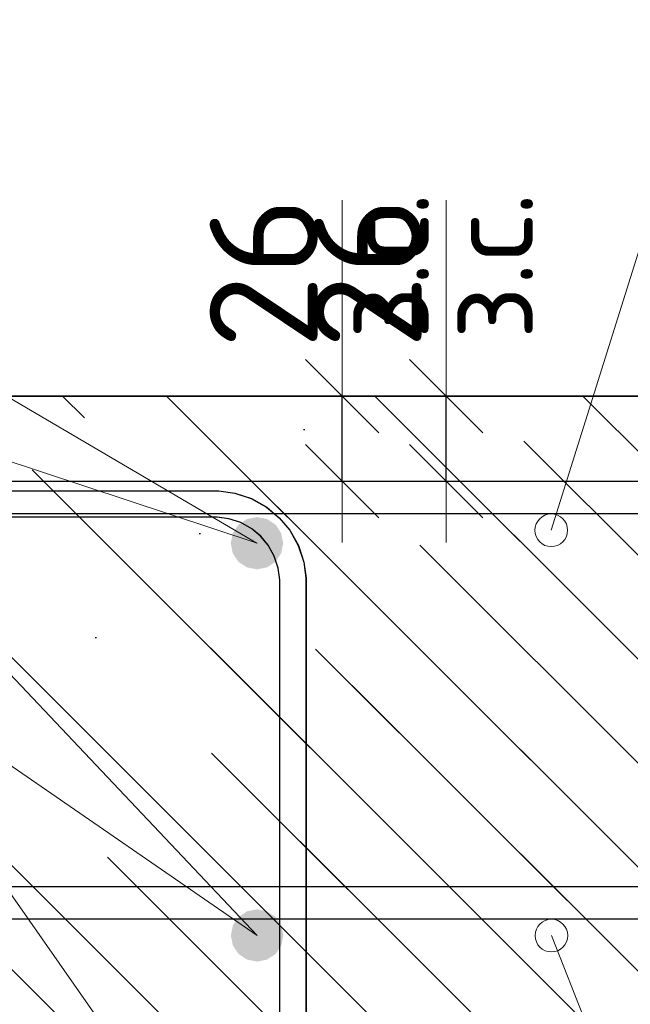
# Model space of a CAD drawing. Header units: metres. Extents: x -38 to 99, y -15 to 21.
# Tile 56 of 88: x 72.413 to 72.599, y 6.492 to 6.793. Entities that reach past the tile are written whole.
import ezdxf

# ---------------------------------------------------------------- set-up
doc = ezdxf.new("R2010")
doc.units = ezdxf.units.M
doc.header["$PDMODE"] = 65
for name, color, linetype, lineweight in [('XR$3$Арм. стержнями верхней зоны', 180, 'Continuous', 35), ('XR$3$Арм. стержнями нижней зоны', 180, 'Continuous', 35), ('XR$3$Арм.стержн. Арматура края', 96, 'Continuous', 35), ('XR$3$Арм.стержн. Хомут', 240, 'Continuous', 35), ('XR$3$Арм.стержн.горизонт. 1', 180, 'Continuous', 35), ('XR$3$Размерная линия_ общее', 7, 'Continuous', 13), ('XR$5$Арм. стержнями верхней зоны', 180, 'Continuous', 35), ('XR$5$Арм. стержнями нижней зоны', 180, 'Continuous', 35), ('XR$5$Арм.стержн. Арматура края', 96, 'Continuous', 35), ('XR$5$Арм.стержн. Хомут', 240, 'Continuous', 35), ('XR$5$Арм.стержн.горизонт. 1', 180, 'Continuous', 35), ('XR$5$Размерная линия_ общее', 7, 'Continuous', 13)]:
    doc.layers.add(name, color=color, linetype=linetype, lineweight=lineweight)
doc.styles.add('ISOCPEUR', font='txt')
doc.dimstyles.new('DIMSTYLE_11', dxfattribs={"dimtxt": 0.033, "dimasz": 0.0375, "dimexe": 0, "dimexo": 0, "dimgap": 0.0165, "dimtad": 2, "dimdec": 0, "dimlfac": 1000, "dimrnd": 1, "dimzin": 12, "dimdsep": 46, "dimtxsty": 'ISOCPEUR', "dimblk1": 'ALL_ML_STRICH', "dimblk2": 'ALL_ML_STRICH', "dimsah": 1, "dimcen": 0, "dimclrd": 7, "dimclre": 256, "dimclrt": 7, "dimadec": 0, "dimazin": 0, "dimtfac": 1, "dimtdec": 0, "dimtix": 1, "dimtmove": 2, "dimatfit": 3, "dimfxl": 0, "dimtvp": 1.2, "dimtzin": 0, "dimlwd": 0, "dimlwe": -3, "dimarcsym": 0})
pattern_1 = [(135, (0, 0), (-0.031819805, -0.031819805), [0.4, -0.05, 0, -0.05]), (135, (-0.01591, -0.01591), (-0.031819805, -0.031819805), [0.8, -0.1, 0.1, -0.1])]

# ---------------------------------------------------------------- blocks, each defined once
blk = doc.blocks.new('ALL_ML_STRICH')
at = {"color": 0, "linetype": 'ByBlock', "lineweight": -2}
for p, q in [((0, -0.5), (0, 0.5)), ((-0.3, -0.3), (0.3, 0.3)), ((-1, 0), (0.5, 0))]:
    blk.add_line(p, q, dxfattribs=at)
blk = doc.blocks.new('*D143')
at = {"layer": 'DEFPOINTS', "color": 7, "linetype": 'Continuous', "lineweight": 13, "transparency": 33554687}
for p in [(72.50314, 6.67826), (72.50314, 6.65226), (72.54312, 6.65226)]:
    blk.add_point(p, dxfattribs=at)
at = {"layer": 'XR$3$Размерная линия_ общее', "color": 253, "linetype": 'Continuous', "lineweight": -2, "true_color": 0xa0a0a0, "transparency": 33554687}
for p, q in [((72.52314, 6.67826), (72.54312, 6.67826)), ((72.52314, 6.65226), (72.54312, 6.65226))]:
    blk.add_line(p, q, dxfattribs=at)
at = {"layer": 'XR$3$Размерная линия_ общее', "color": 7, "linetype": 'Continuous', "lineweight": -2, "transparency": 33554687}
blk.add_line((72.54312, 6.65226), (72.54312, 6.67826), dxfattribs=at)
at = {"layer": 'XR$3$Размерная линия_ общее', "color": 7, "linetype": 'Continuous', "lineweight": 13, "transparency": 33554687, "xscale": 0.0375, "yscale": 0.0375, "zscale": 0.0375}
for p, rotation in [((72.54312, 6.67826), 90), ((72.54312, 6.65226), 270)]:
    blk.add_blockref('ALL_ML_STRICH', p, dxfattribs=dict(at, rotation=rotation))
at = {"layer": 'XR$3$Размерная линия_ общее', "color": 7, "linetype": 'Continuous', "lineweight": 13, "transparency": 33554687, "insert": (72.54266, 6.69562), "char_height": 0.027, "width": 0.00135, "attachment_point": 1, "rotation": 90, "line_spacing_factor": 0.60241, "style": 'ISOCPEUR'}
blk.add_mtext('з.с.', dxfattribs=at)
at = {"layer": 'XR$3$Размерная линия_ общее', "color": 7, "linetype": 'Continuous', "lineweight": 13, "transparency": 33554687, "insert": (72.51912, 6.71598), "char_height": 0.033, "width": 0.066, "attachment_point": 5, "rotation": 90, "style": 'ISOCPEUR'}
blk.add_mtext('\\A1;{26}', dxfattribs=at)
blk = doc.blocks.new('*D411')
at = {"layer": 'DEFPOINTS', "color": 7, "linetype": 'Continuous', "lineweight": 13, "transparency": 33554687}
for p in [(72.47134, 6.67826), (72.47134, 6.65226), (72.51133, 6.65226)]:
    blk.add_point(p, dxfattribs=at)
at = {"layer": 'XR$5$Размерная линия_ общее', "color": 253, "linetype": 'Continuous', "lineweight": -2, "true_color": 0xa0a0a0, "transparency": 33554687}
for p, q in [((72.49134, 6.67826), (72.51133, 6.67826)), ((72.49134, 6.65226), (72.51133, 6.65226))]:
    blk.add_line(p, q, dxfattribs=at)
at = {"layer": 'XR$5$Размерная линия_ общее', "color": 7, "linetype": 'Continuous', "lineweight": -2, "transparency": 33554687}
blk.add_line((72.51133, 6.65226), (72.51133, 6.67826), dxfattribs=at)
at = {"layer": 'XR$5$Размерная линия_ общее', "color": 7, "linetype": 'Continuous', "lineweight": 13, "transparency": 33554687, "xscale": 0.0375, "yscale": 0.0375, "zscale": 0.0375}
for p, rotation in [((72.51133, 6.67826), 90), ((72.51133, 6.65226), 270)]:
    blk.add_blockref('ALL_ML_STRICH', p, dxfattribs=dict(at, rotation=rotation))
at = {"layer": 'XR$5$Размерная линия_ общее', "color": 7, "linetype": 'Continuous', "lineweight": 13, "transparency": 33554687, "insert": (72.51086, 6.69562), "char_height": 0.027, "width": 0.00135, "attachment_point": 1, "rotation": 90, "line_spacing_factor": 0.60241, "style": 'ISOCPEUR'}
blk.add_mtext('з.с.', dxfattribs=at)
at = {"layer": 'XR$5$Размерная линия_ общее', "color": 7, "linetype": 'Continuous', "lineweight": 13, "transparency": 33554687, "insert": (72.48733, 6.71598), "char_height": 0.033, "width": 0.066, "attachment_point": 5, "rotation": 90, "style": 'ISOCPEUR'}
blk.add_mtext('\\A1;{26}', dxfattribs=at)

msp = doc.modelspace()

# ---------------------------------------------------------------- hatches: boundary and pattern name
at = {"linetype": 'Continuous', "lineweight": 25, "transparency": 33554687}
h = msp.add_hatch(dxfattribs=at)
h.set_pattern_fill('__________540', scale=0.015, style=0, pattern_type=2)
h.set_pattern_definition(pattern_1)
h.paths.add_polyline_path([(72.52526, 6.67826), (72.27526, 6.67826), (72.27526, 6.37826), (72.52526, 6.37826)], flags=0)
at = {"linetype": 'Continuous', "lineweight": 13, "transparency": 33554687}
h = msp.add_hatch(dxfattribs=at)
h.set_pattern_fill('__________540', scale=0.015, style=0, pattern_type=2)
h.set_pattern_definition(pattern_1)
h.paths.add_polyline_path([(72.27532, 6.67826), (72.27532, 6.47826), (72.65727, 6.47826), (72.65727, 6.67826)], flags=0)
at = {"linetype": 'Continuous', "lineweight": 25, "transparency": 33554687}
h = msp.add_hatch(dxfattribs=at)
h.set_pattern_fill('__________540', scale=0.015, style=0, pattern_type=2)
h.set_pattern_definition(pattern_1)
h.paths.add_polyline_path([(72.52526, 6.67826), (72.52526, 6.47826), (72.65723, 6.47826), (72.65723, 6.67826)], flags=0)
at = {"layer": 'XR$3$Арм.стержн.горизонт. 1', "linetype": 'Continuous', "lineweight": 50, "transparency": 33554687}
for points in [[(72.49326, 6.63326), (72.49266, 6.63632), (72.49092, 6.63892), (72.48833, 6.64065), (72.48526, 6.64126), (72.4822, 6.64065), (72.47961, 6.63892), (72.47787, 6.63632), (72.47726, 6.63326), (72.47787, 6.6302), (72.47961, 6.6276), (72.4822, 6.62587), (72.48526, 6.62526), (72.48833, 6.62587), (72.49092, 6.6276), (72.49266, 6.6302)], [(72.4933, 6.51326), (72.49269, 6.51632), (72.49096, 6.51892), (72.48836, 6.52065), (72.4853, 6.52126), (72.48224, 6.52065), (72.47965, 6.51892), (72.47791, 6.51632), (72.4773, 6.51326), (72.47791, 6.5102), (72.47965, 6.5076), (72.48224, 6.50587), (72.4853, 6.50526), (72.48836, 6.50587), (72.49096, 6.5076), (72.49269, 6.5102)]]:
    msp.add_hatch(color=7, dxfattribs=at).paths.add_polyline_path(points)
at = {"layer": 'XR$5$Арм.стержн.горизонт. 1', "linetype": 'Continuous', "lineweight": 50, "transparency": 33554687}
for points in [[(72.4933, 6.63326), (72.49269, 6.63632), (72.49096, 6.63892), (72.48836, 6.64065), (72.4853, 6.64126), (72.48224, 6.64065), (72.47965, 6.63892), (72.47791, 6.63632), (72.4773, 6.63326), (72.47791, 6.6302), (72.47965, 6.6276), (72.48224, 6.62587), (72.4853, 6.62526), (72.48836, 6.62587), (72.49096, 6.6276), (72.49269, 6.6302)], [(72.49334, 6.51326), (72.49273, 6.51632), (72.491, 6.51892), (72.4884, 6.52065), (72.48534, 6.52126), (72.48228, 6.52065), (72.47968, 6.51892), (72.47795, 6.51632), (72.47734, 6.51326), (72.47795, 6.5102), (72.47968, 6.5076), (72.48228, 6.50587), (72.48534, 6.50526), (72.4884, 6.50587), (72.491, 6.5076), (72.49273, 6.5102)]]:
    msp.add_hatch(color=7, dxfattribs=at).paths.add_polyline_path(points)

# ---------------------------------------------------------------- linework, layer by layer
at = {"color": 7, "linetype": 'Continuous', "lineweight": 13, "transparency": 33554687}
for p, q in [((72.57526, 6.63721), (72.62411, 6.79343)), ((72.51133, 6.67826), (72.51133, 6.73826)), ((72.54312, 6.67826), (72.54312, 6.73826)), ((72.5753, 6.51321), (72.63377, 6.36468))]:
    msp.add_line(p, q, dxfattribs=at)
at = {"color": 7, "linetype": 'Continuous', "lineweight": 35, "transparency": 33554687}
for p, q in [((72.52526, 6.67826), (72.27526, 6.67826)), ((72.65727, 6.67826), (72.27532, 6.67826)), ((72.65723, 6.67826), (72.52526, 6.67826))]:
    msp.add_line(p, q, dxfattribs=at)
at = {"color": 7, "linetype": 'Continuous', "lineweight": 13, "transparency": 33554687}
for centre in [(72.57526, 6.63721), (72.57526, 6.63721), (72.5753, 6.51321), (72.5753, 6.51321)]:
    msp.add_circle(centre, 0.005, dxfattribs=at)
at = {"layer": 'XR$3$Арм. стержнями верхней зоны', "color": 4, "linetype": 'Continuous', "lineweight": 25, "transparency": 33554687}
msp.add_lwpolyline([(72.30026, 6.65226), (72.66223, 6.65226), (72.66223, 6.64226), (72.30026, 6.64226), (72.30026, 6.65226)], dxfattribs=at)
at = {"layer": 'XR$3$Арм. стержнями нижней зоны', "color": 4, "linetype": 'Continuous', "lineweight": 25, "transparency": 33554687}
msp.add_lwpolyline([(72.30026, 6.52826), (72.66223, 6.52826), (72.66223, 6.51826), (72.30026, 6.51826), (72.30026, 6.52826)], dxfattribs=at)
at = {"layer": 'XR$3$Арм.стержн. Арматура края', "color": 4, "linetype": 'Continuous', "lineweight": 25, "transparency": 33554687}
for points in [[(72.66223, 6.51826), (72.33355, 6.51826), (72.32745, 6.51911), (72.3211, 6.5212), (72.31526, 6.52448), (72.31044, 6.5285), (72.30642, 6.53331), (72.30315, 6.53916), (72.30106, 6.54551), (72.30021, 6.55161), (72.30021, 6.61891), (72.30106, 6.62501), (72.30315, 6.63136), (72.30642, 6.63721), (72.31044, 6.64202), (72.31526, 6.64604), (72.3211, 6.64932), (72.32745, 6.65141), (72.33355, 6.65226), (72.66223, 6.65226)], [(72.66223, 6.64226), (72.33425, 6.64226), (72.32973, 6.64163), (72.32515, 6.64012), (72.32095, 6.63777), (72.31754, 6.63492), (72.31469, 6.63151), (72.31234, 6.62732), (72.31084, 6.62274), (72.31021, 6.61822), (72.31021, 6.5523), (72.31084, 6.54778), (72.31234, 6.5432), (72.31469, 6.53901), (72.31754, 6.5356), (72.32095, 6.53275), (72.32515, 6.5304), (72.32973, 6.52889), (72.33425, 6.52826), (72.66223, 6.52826)]]:
    msp.add_lwpolyline(points, dxfattribs=at)
at = {"layer": 'XR$3$Арм.стержн. Хомут', "color": 40, "linetype": 'Continuous', "lineweight": 25, "transparency": 33554687}
for points in [[(72.30023, 6.42994), (72.30023, 6.62258), (72.30091, 6.62746), (72.30258, 6.63254), (72.3052, 6.63722), (72.30842, 6.64107), (72.31227, 6.64429), (72.31694, 6.64691), (72.32202, 6.64858), (72.3269, 6.64926), (72.47359, 6.64926), (72.47847, 6.64858), (72.48355, 6.64691), (72.48822, 6.64429), (72.49207, 6.64107), (72.49529, 6.63722), (72.49791, 6.63254), (72.49959, 6.62746), (72.50026, 6.62258), (72.50026, 6.42994)], [(72.30023, 6.42994), (72.30023, 6.62258), (72.30091, 6.62746), (72.30258, 6.63254), (72.3052, 6.63722), (72.30842, 6.64107), (72.31227, 6.64429), (72.31694, 6.64691), (72.32202, 6.64858), (72.3269, 6.64926), (72.47359, 6.64926), (72.47847, 6.64858), (72.48355, 6.64691), (72.48822, 6.64429), (72.49207, 6.64107), (72.49529, 6.63722), (72.49791, 6.63254), (72.49959, 6.62746), (72.50026, 6.62258), (72.50026, 6.42994)], [(72.49226, 6.43049), (72.49226, 6.62203), (72.49176, 6.62564), (72.49055, 6.62931), (72.48868, 6.63266), (72.4864, 6.63539), (72.48367, 6.63767), (72.48031, 6.63955), (72.47665, 6.64076), (72.47303, 6.64126), (72.32746, 6.64126), (72.32384, 6.64076), (72.32018, 6.63955), (72.31682, 6.63767), (72.3141, 6.63539), (72.31182, 6.63266), (72.30994, 6.62931), (72.30873, 6.62564), (72.30823, 6.62203), (72.30823, 6.43049)], [(72.49226, 6.43049), (72.49226, 6.62203), (72.49176, 6.62564), (72.49055, 6.62931), (72.48868, 6.63266), (72.4864, 6.63539), (72.48367, 6.63767), (72.48031, 6.63955), (72.47665, 6.64076), (72.47303, 6.64126), (72.32746, 6.64126), (72.32384, 6.64076), (72.32018, 6.63955), (72.31682, 6.63767), (72.3141, 6.63539), (72.31182, 6.63266), (72.30994, 6.62931), (72.30873, 6.62564), (72.30823, 6.62203), (72.30823, 6.43049)]]:
    msp.add_lwpolyline(points, dxfattribs=at)
at = {"layer": 'XR$3$Арм.стержн.горизонт. 1', "color": 7, "linetype": 'Continuous', "lineweight": 13, "transparency": 33554687}
for q in [(72.4853, 6.41826), (72.4853, 6.51326), (72.48526, 6.63326)]:
    msp.add_line((72.23031, 6.78305), q, dxfattribs=at)
at = {"layer": 'XR$5$Арм. стержнями верхней зоны', "color": 4, "linetype": 'Continuous', "lineweight": 25, "transparency": 33554687}
msp.add_lwpolyline([(72.3003, 6.65226), (72.66227, 6.65226), (72.66227, 6.64226), (72.3003, 6.64226), (72.3003, 6.65226)], dxfattribs=at)
at = {"layer": 'XR$5$Арм. стержнями нижней зоны', "color": 4, "linetype": 'Continuous', "lineweight": 25, "transparency": 33554687}
msp.add_lwpolyline([(72.3003, 6.52826), (72.66227, 6.52826), (72.66227, 6.51826), (72.3003, 6.51826), (72.3003, 6.52826)], dxfattribs=at)
at = {"layer": 'XR$5$Арм.стержн. Арматура края', "color": 4, "linetype": 'Continuous', "lineweight": 25, "transparency": 33554687}
for points in [[(72.66227, 6.51826), (72.32887, 6.51826), (72.32365, 6.51899), (72.31821, 6.52078), (72.3132, 6.52358), (72.30907, 6.52703), (72.30563, 6.53116), (72.30282, 6.53617), (72.30103, 6.54161), (72.3003, 6.54682), (72.3003, 6.6237), (72.30103, 6.62891), (72.30282, 6.63435), (72.30563, 6.63936), (72.30907, 6.64349), (72.3132, 6.64694), (72.31821, 6.64974), (72.32365, 6.65153), (72.32887, 6.65226), (72.66227, 6.65226)], [(72.66227, 6.64226), (72.32956, 6.64226), (72.32592, 6.64175), (72.32226, 6.64054), (72.3189, 6.63866), (72.31617, 6.63639), (72.3139, 6.63366), (72.31202, 6.6303), (72.31081, 6.62664), (72.3103, 6.623), (72.3103, 6.54752), (72.31081, 6.54388), (72.31202, 6.54021), (72.3139, 6.53686), (72.31617, 6.53413), (72.3189, 6.53185), (72.32226, 6.52997), (72.32592, 6.52877), (72.32956, 6.52826), (72.66227, 6.52826)]]:
    msp.add_lwpolyline(points, dxfattribs=at)
at = {"layer": 'XR$5$Арм.стержн. Хомут', "color": 40, "linetype": 'Continuous', "lineweight": 25, "transparency": 33554687}
for points in [[(72.30026, 6.42994), (72.30026, 6.62258), (72.30094, 6.62746), (72.30262, 6.63254), (72.30524, 6.63722), (72.30845, 6.64107), (72.3123, 6.64429), (72.31698, 6.64691), (72.32206, 6.64858), (72.32694, 6.64926), (72.47363, 6.64926), (72.47851, 6.64858), (72.48359, 6.64691), (72.48826, 6.64429), (72.49211, 6.64107), (72.49533, 6.63722), (72.49795, 6.63254), (72.49962, 6.62746), (72.5003, 6.62258), (72.5003, 6.42994)], [(72.30026, 6.42994), (72.30026, 6.62258), (72.30094, 6.62746), (72.30262, 6.63254), (72.30524, 6.63722), (72.30845, 6.64107), (72.3123, 6.64429), (72.31698, 6.64691), (72.32206, 6.64858), (72.32694, 6.64926), (72.47363, 6.64926), (72.47851, 6.64858), (72.48359, 6.64691), (72.48826, 6.64429), (72.49211, 6.64107), (72.49533, 6.63722), (72.49795, 6.63254), (72.49962, 6.62746), (72.5003, 6.62258), (72.5003, 6.42994)], [(72.4923, 6.43049), (72.4923, 6.62203), (72.4918, 6.62564), (72.49059, 6.62931), (72.48871, 6.63266), (72.48643, 6.63539), (72.4837, 6.63767), (72.48035, 6.63955), (72.47669, 6.64076), (72.47307, 6.64126), (72.32749, 6.64126), (72.32388, 6.64076), (72.32022, 6.63955), (72.31686, 6.63767), (72.31413, 6.63539), (72.31185, 6.63266), (72.30997, 6.62931), (72.30877, 6.62564), (72.30826, 6.62203), (72.30826, 6.43049)], [(72.4923, 6.43049), (72.4923, 6.62203), (72.4918, 6.62564), (72.49059, 6.62931), (72.48871, 6.63266), (72.48643, 6.63539), (72.4837, 6.63767), (72.48035, 6.63955), (72.47669, 6.64076), (72.47307, 6.64126), (72.32749, 6.64126), (72.32388, 6.64076), (72.32022, 6.63955), (72.31686, 6.63767), (72.31413, 6.63539), (72.31185, 6.63266), (72.30997, 6.62931), (72.30877, 6.62564), (72.30826, 6.62203), (72.30826, 6.43049)]]:
    msp.add_lwpolyline(points, dxfattribs=at)
at = {"layer": 'XR$5$Арм.стержн.горизонт. 1', "color": 7, "linetype": 'Continuous', "lineweight": 13, "transparency": 33554687}
for q in [(72.4853, 6.63326), (72.48534, 6.51326)]:
    msp.add_line((72.15015, 6.74446), q, dxfattribs=at)

# ---------------------------------------------------------------- dimensions: what is measured, and where the dimension line sits
at = {"layer": 'XR$3$Размерная линия_ общее', "color": 7, "linetype": 'Continuous', "lineweight": 13, "transparency": 33554687}
dim = msp.add_linear_dim(base=(72.54312, 6.67826), p1=(72.52314, 6.65226), p2=(72.52314, 6.67826), angle=90, text='<>\\Xз.с.', dimstyle='DIMSTYLE_11', override={"dimpost": '<>', "dimclrd": 7, "dimclre": 253, "dimclrt": 7, "dimlwd": 0, "dimlwe": 65533}, dxfattribs=at)
dim.commit()
dim.dimension.update_dxf_attribs({"geometry": '*D143', "text_midpoint": (72.51912, 6.71598), "dimtype": 160})
at = {"layer": 'XR$5$Размерная линия_ общее', "color": 7, "linetype": 'Continuous', "lineweight": 13, "transparency": 33554687}
dim = msp.add_linear_dim(base=(72.51133, 6.67826), p1=(72.49134, 6.65226), p2=(72.49134, 6.67826), angle=90, text='<>\\Xз.с.', dimstyle='DIMSTYLE_11', override={"dimpost": '<>', "dimclrd": 7, "dimclre": 253, "dimclrt": 7, "dimlwd": 0, "dimlwe": 65533}, dxfattribs=at)
dim.commit()
dim.dimension.update_dxf_attribs({"geometry": '*D411', "text_midpoint": (72.48733, 6.71598), "dimtype": 160})

doc.saveas('drawing.dxf')
